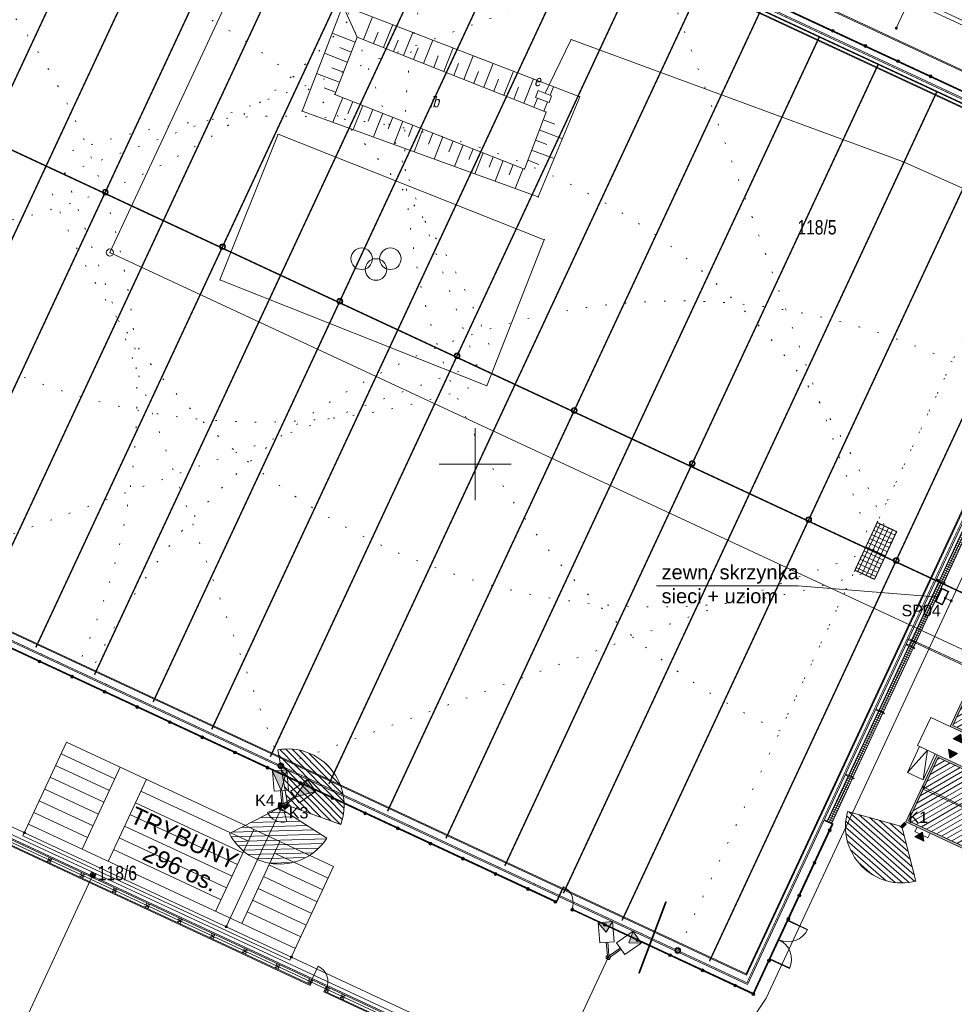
# Model space of a CAD drawing. Header units: millimetres. Extents: x -1269 to 2805, y -3872 to -312.
# Tile 5 of 19: x -1115 to -1050, y -3782 to -3714. Entities that reach past the tile are written whole.
import ezdxf
from ezdxf.enums import TextEntityAlignment as Align

# ---------------------------------------------------------------- set-up
doc = ezdxf.new("R2010")
doc.units = ezdxf.units.MM
for name, pattern in [('DOT', [6.35, 0, -6.35]), ('HIDDEN', [9.525, 6.35, -3.175]), ('L_0_45', [0.5, 0.25, -0.25])]:
    doc.linetypes.add(name, pattern=pattern)
doc.layers.get('0').update_dxf_attribs({"lineweight": 5})
for name, color, linetype, lineweight in [('A_boisko piłkochwyty', 62, 'Continuous', 5), ('A_boisko reflektory', 74, 'Continuous', 5), ('A_boisko wyposażenie', 40, 'Continuous', 5), ('A_chodnik', 132, 'Continuous', 5), ('A_kamery', 23, 'Continuous', 5), ('A_mapa vector', 253, 'Continuous', 5), ('A_obiekty kontenery', 152, 'Continuous', 5), ('A_obiekty kontenery opisy', 142, 'Continuous', 5), ('A_obiekty trybuny', 126, 'Continuous', 5), ('A_ogrodzenie 1_2m', 24, 'Continuous', 5), ('A_ogrodzenie 2_4m', 45, 'Continuous', 5), ('A_opisy', 13, 'Continuous', 5), ('A_parking', 53, 'Continuous', 5), ('A_wyposażenie kanalizacja', 32, 'Continuous', 5), ('IE_nn', 240, 'Continuous', 5), ('S-drenaż', 70, 'Continuous', 5), ('S-kd', 230, 'Continuous', 5), ('S-ks', 12, 'Continuous', 5), ('Z_UWAGI INSTALACJE WODNE', 4, 'Continuous', 5)]:
    doc.layers.add(name, color=color, linetype=linetype, lineweight=lineweight)
doc.styles.add('Arial', font='Arial.ttf')
doc.styles.get("Standard").update_dxf_attribs({"font": 'arial.ttf'})

# ---------------------------------------------------------------- blocks, each defined once
blk = doc.blocks.new('zw$9027')
at = {"layer": 'A_kamery'}
h = blk.add_hatch(dxfattribs=at)
h.set_pattern_fill('ANSI31', color=30, scale=0.1, angle=75)
h.set_pattern_definition([(120, (-454.74393, -175.43134), (-0.27496307, -0.15875), [])])
h.paths.add_polyline_path([(3.237, -2.217, 0.57735), (0.302, 3.912), (0, 0)])
at = {"layer": 'A_kamery', "color": 30}
for p, q in [((0.302, 3.912), (0, 0)), ((0, 0), (3.237, -2.217))]:
    blk.add_line(p, q, dxfattribs=at)
blk.add_lwpolyline([(0.036, -0.075), (-0.27, -0.221), (-0.341, -0.072), (-0.036, 0.075)], close=True, dxfattribs=at)
blk.add_arc((0, 0), 3.923, 325.58603, 85.58603, dxfattribs=at)
blk.add_solid([(-0.036, 0.075), (0.036, -0.075), (-0.341, -0.072), (-0.27, -0.221)], dxfattribs=at)
blk = doc.blocks.new('L_0_02_1')
at = {"color": 0}
blk.add_point((0, 0), dxfattribs=at)
blk = doc.blocks.new('SUUS18_01')
at = {"color": 0, "linetype": 'Continuous', "lineweight": 18}
blk.add_wipeout([(1, 0.5), (1, -0.5), (-1, -0.5), (-1, 0.5)], dxfattribs=at)
at = {"color": 0, "linetype": 'Continuous', "lineweight": 18, "flags": 128}
blk.add_lwpolyline([(1, 0.5), (1, -0.5), (-1, -0.5), (-1, 0.5)], close=True, dxfattribs=at)
blk = doc.blocks.new('BUBS04_1')
at = {"color": 0, "linetype": 'Continuous', "lineweight": 18}
for centre in [(-2, 0), (2, 0), (0, -1.5)]:
    blk.add_circle(centre, 1.5, dxfattribs=at)
blk = doc.blocks.new('zw$F0AB')
at = {"layer": 'A_mapa vector', "linetype": 'CONTINUOUS', "lineweight": 0}
for q in [(177.927, 178.597), (237.197, 106.887)]:
    blk.add_line((161.037, 142.347), q, dxfattribs=at)
at = {"layer": 'A_mapa vector', "color": 8, "lineweight": 0, "flags": 128}
for points in [[(177.251, 159.546), (193.731, 153.188), (190.848, 146.218), (174.414, 152.199), (177.251, 159.546), (178.235, 157.349), (176.686, 153.356), (189.885, 148.163), (191.391, 152.13), (178.235, 157.349), (177.251, 159.546)], [(172.74, 150.587), (168.694, 140.445), (187.268, 133.078), (191.264, 143.242), (172.74, 150.587)]]:
    blk.add_lwpolyline(points, dxfattribs=at)
at = {"layer": 'A_mapa vector', "color": 8, "linetype": 'Continuous', "lineweight": 0, "flags": 128}
for points in [[(178.689, 157.169), (179.316, 158.75)], [(178.1, 157), (176.506, 157.618)], [(179.386, 156.893), (179.701, 157.686)], [(180.083, 156.616), (180.716, 158.21)], [(181.478, 156.063), (182.115, 157.67)], [(178.235, 157.349), (191.391, 152.13), (189.885, 148.163), (176.686, 153.356), (178.235, 157.349)], [(180.781, 156.34), (181.098, 157.14)], [(182.872, 155.51), (183.515, 157.13)], [(250.207, 133.129), (240.731, 137.786), (216.192, 148.682), (193.131, 157.17), (191.218, 153.205)], [(177.828, 156.3), (177.032, 156.609)], [(182.175, 155.786), (182.495, 156.593)], [(184.266, 154.957), (184.914, 156.59)], [(177.557, 155.601), (175.966, 156.218)], [(183.569, 155.233), (183.892, 156.047)], [(185.661, 154.404), (186.314, 156.05)], [(177.286, 154.902), (176.491, 155.21)], [(184.963, 154.68), (185.289, 155.5)], [(186.358, 154.127), (186.686, 154.954)], [(187.055, 153.85), (187.713, 155.51)], [(188.449, 153.297), (189.113, 154.97)], [(177.015, 154.203), (175.426, 154.819)], [(187.752, 153.574), (188.083, 154.407)], [(189.844, 152.744), (190.512, 154.43)], [(176.743, 153.504), (175.949, 153.811)], [(189.146, 153.021), (189.479, 153.86)], [(191.238, 152.191), (191.912, 153.89)], [(177.237, 153.14), (176.56, 151.418)], [(177.935, 152.865), (177.6, 152.013)], [(190.541, 152.468), (190.876, 153.314)], [(178.633, 152.59), (177.97, 150.905)], [(179.331, 152.316), (179.003, 151.482)], [(180.029, 152.041), (179.38, 150.392)], [(180.727, 151.767), (180.406, 150.951)], [(181.425, 151.492), (180.79, 149.879)], [(191.184, 151.583), (191.998, 151.274)], [(182.123, 151.217), (181.809, 150.42)], [(182.821, 150.943), (182.2, 149.366)], [(190.917, 150.882), (192.525, 150.272)], [(183.518, 150.668), (183.212, 149.889)], [(184.216, 150.394), (183.61, 148.853)], [(184.914, 150.119), (184.615, 149.357)], [(190.651, 150.181), (191.445, 149.88)], [(185.612, 149.844), (185.02, 148.339)], [(186.31, 149.57), (186.018, 148.826)], [(190.385, 149.48), (191.951, 148.885)], [(187.008, 149.295), (186.43, 147.826)], [(187.706, 149.021), (187.421, 148.295)], [(188.404, 148.746), (187.84, 147.313)], [(190.119, 148.779), (190.892, 148.485)], [(189.102, 148.471), (188.824, 147.764)], [(189.8, 148.197), (189.25, 146.8)], [(186.457, 125.117), (186.457, 130.117)], [(186.457, 125.117), (186.457, 130.117)], [(183.957, 127.617), (188.957, 127.617)], [(183.957, 127.617), (188.957, 127.617)]]:
    blk.add_lwpolyline(points, dxfattribs=at)
at = {"layer": 'A_mapa vector', "color": 8, "linetype": 'Continuous', "lineweight": 35, "flags": 128}
blk.add_lwpolyline([(197.865, 92.212), (199.727, 97.148)], dxfattribs=at)
at = {"layer": 'A_mapa vector', "color": 8, "linetype": 'Continuous', "lineweight": 0}
blk.add_circle((161.037, 142.347), 0.25, dxfattribs=at)
at = {"layer": 'A_mapa vector', "color": 8}
for p in [(178.235, 157.349), (193.131, 157.17), (176.686, 153.356), (191.218, 153.205), (193.731, 153.188), (174.414, 152.199), (191.391, 152.13), (172.74, 150.587), (189.885, 148.163), (216.192, 148.682), (190.848, 146.218), (191.264, 143.242), (168.694, 140.445), (187.268, 133.078), (199.727, 97.148), (197.865, 92.212)]:
    blk.add_point(p, dxfattribs=at)
at = {"layer": 'A_mapa vector', "color": 8, "linetype": 'Continuous', "xscale": 0.5, "yscale": 0.5, "zscale": 0.5}
blk.add_blockref('BUBS04_1', (179.557, 141.917), dxfattribs=at)
for rotation in [65.02, 335.03]:
    blk.add_blockref('L_0_02_1', (161.037, 142.347), dxfattribs=dict(at, rotation=rotation))
at = {"layer": 'A_mapa vector', "color": 8, "style": 'Arial', "oblique": 15, "width": 0.78}
blk.add_text('ib', height=0.75, dxfattribs=at).set_placement((183.297, 153.207), align=Align.TOP_LEFT)
at = {"layer": 'A_mapa vector', "color": 8, "style": 'Arial', "width": 0.78}
for s, p in [('118/5', (208.877, 144.607)), ('118/6', (160.197, 99.667))]:
    blk.add_text(s, height=1, dxfattribs=at).set_placement(p, align=Align.TOP_LEFT)
at = {"layer": 'A_mapa vector', "color": 8, "linetype": 'Continuous', "xscale": 0.4999999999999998, "yscale": 0.5, "zscale": 0.5, "rotation": 339}
blk.add_blockref('SUUS18_01', (191.218, 153.205), dxfattribs=at)
at = {"layer": 'A_mapa vector', "color": 8, "style": 'Arial', "oblique": 15, "width": 0.78}
blk.add_text('e', height=0.75, dxfattribs=at).set_placement((190.557, 154.677), align=Align.TOP_LEFT)
blk = doc.blocks.new('zw$D6B0')
at = {"layer": 'A_obiekty trybuny', "color": 8}
for p, q in [((14.375, -6.3), (14.375, 0)), ((16.375, -6.3), (16.375, 0)), ((4.125, -6.3), (4.125, 0)), ((6.125, -6.3), (6.125, 0)), ((4.125, -0.9), (0, -0.9)), ((14.375, -0.9), (6.125, -0.9)), ((20.5, -0.9), (16.375, -0.9)), ((4.125, -1.8), (0, -1.8)), ((14.375, -1.8), (6.125, -1.8)), ((20.5, -1.8), (16.375, -1.8)), ((4.125, -2.7), (0, -2.7)), ((14.375, -2.7), (6.125, -2.7)), ((20.5, -2.7), (16.375, -2.7)), ((0, -3.6), (4.125, -3.6)), ((6.125, -3.6), (14.375, -3.6)), ((16.375, -3.6), (20.5, -3.6)), ((4.125, -4.5), (0, -4.5)), ((14.375, -4.5), (6.125, -4.5)), ((20.5, -4.5), (16.375, -4.5)), ((4.125, -5.4), (0, -5.4)), ((14.375, -5.4), (6.125, -5.4)), ((20.5, -5.4), (16.375, -5.4)), ((20.5, -6.3), (0, -6.3))]:
    blk.add_line(p, q, dxfattribs=at)
blk.add_lwpolyline([(0, -7.2), (20.5, -7.2), (20.5, 0), (0, 0)], close=True, dxfattribs=at)
at = {"layer": 'A_opisy', "color": 8, "insert": (10.25, -3.6), "char_height": 1.2, "width": 20.5, "attachment_point": 5}
blk.add_mtext('TRYBUNY\\P{\\fArial|b0|i0|c0|p34;\\W2.74341; }296 os.', dxfattribs=at)
blk = doc.blocks.new('zw$5BF2')
at = {"layer": 'A_obiekty kontenery opisy'}
h = blk.add_hatch(color=256, dxfattribs=at)
h.dxf.hatch_style = 1
h.paths.add_polyline_path([(-0.75, 0.5), (0, 0), (-0.75, -0.5)])
blk.add_lwpolyline([(-0.75, 0.5), (0, 0), (-0.75, -0.5)], close=True, dxfattribs=at)
blk = doc.blocks.new('zw$FF17')
at = {"layer": 'A_obiekty kontenery'}
h = blk.add_hatch(color=8, dxfattribs=at)
h.dxf.hatch_style = 1
h.paths.add_polyline_path([(-14.954, 0), (-14.954, -6.338), (-12.396, -6.338), (-12.396, -10.032), (-9.367, -10.032), (-9.367, -12.19), (-12.396, -12.19), (-12.396, -19.784), (-9.367, -19.784), (-9.367, -21.942), (-12.396, -21.942), (-12.396, -27.098), (0, -27.098), (0, 0)])
h.paths.add_polyline_path([(-14.814, -6.198), (-14.814, -0.14), (-0.14, -0.14), (-0.14, -26.958), (-12.256, -26.958), (-12.256, -22.082), (-9.227, -22.082), (-9.227, -19.644), (-12.256, -19.644), (-12.256, -12.33), (-9.227, -12.33), (-9.227, -9.892), (-12.256, -9.892), (-12.256, -6.198)], flags=16)
h = blk.add_hatch(dxfattribs=at)
h.set_pattern_fill('LINE', color=8, scale=0.1, angle=54.97819)
h.set_pattern_definition([(54.978194, (-2554.21875, 526.94464), (-0.260011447, 0.182209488), [])])
h.paths.add_polyline_path([(-12.256, -26.958), (-0.14, -26.958), (-0.14, -0.14), (-14.814, -0.14), (-14.814, -6.198), (-12.256, -6.198), (-12.256, -9.892), (-9.227, -9.892), (-9.227, -12.33), (-12.256, -12.33), (-12.256, -19.644), (-9.227, -19.644), (-9.227, -22.082), (-12.256, -22.082)])
h = blk.add_hatch(color=8, dxfattribs=at)
h.dxf.hatch_style = 1
h.paths.add_polyline_path([(-12.396, -48.568), (-12.396, -43.412), (-9.367, -43.412), (-9.367, -41.254), (-12.396, -41.254), (-12.396, -36.098), (0, -36.098), (0, -48.568)])
h.paths.add_polyline_path([(-12.256, -48.428), (-12.256, -43.552), (-9.227, -43.552), (-9.227, -41.114), (-12.256, -41.114), (-12.256, -36.238), (-0.14, -36.238), (-0.14, -48.428)], flags=16)
h = blk.add_hatch(dxfattribs=at)
h.set_pattern_fill('LINE', color=8, scale=0.1, angle=54.97819)
h.set_pattern_definition([(54.978194, (-2554.21875, 526.94464), (-0.260011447, 0.182209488), [])])
h.paths.add_polyline_path([(-0.14, -36.238), (-12.256, -36.238), (-12.256, -41.114), (-9.227, -41.114), (-9.227, -43.552), (-12.256, -43.552), (-12.256, -48.428), (-0.14, -48.428)])
at = {"layer": 'A_wyposażenie kanalizacja'}
h = blk.add_hatch(color=8, dxfattribs=at)
h.dxf.hatch_style = 1
h.paths.add_polyline_path([(-12.316, -2.682, 0.414214), (-12.371, -2.737, 2.414214)])
h = blk.add_hatch(color=8, dxfattribs=at)
h.dxf.hatch_style = 1
h.paths.add_polyline_path([(-0.08, -2.682, -0.414214), (-0.025, -2.737, -2.414214)])
h = blk.add_hatch(color=8, dxfattribs=at)
h.dxf.hatch_style = 1
h.paths.add_polyline_path([(-12.316, -7.227, 0.414214), (-12.371, -7.282, 2.414214)])
h = blk.add_hatch(color=8, dxfattribs=at)
h.dxf.hatch_style = 1
h.paths.add_polyline_path([(-0.08, -7.227, -0.414214), (-0.025, -7.282, -2.414214)])
h = blk.add_hatch(color=8, dxfattribs=at)
h.dxf.hatch_style = 1
h.paths.add_polyline_path([(-12.316, -16.979, -0.414214), (-12.261, -17.034, -2.414214)])
h = blk.add_hatch(color=8, dxfattribs=at)
h.dxf.hatch_style = 1
h.paths.add_polyline_path([(-0.08, -16.979, -0.414214), (-0.025, -17.034, -2.414214)])
h = blk.add_hatch(color=8, dxfattribs=at)
h.dxf.hatch_style = 1
h.paths.add_polyline_path([(-12.316, -19.441, -0.414214), (-12.261, -19.496, -2.414214)])
h = blk.add_hatch(color=8, dxfattribs=at)
h.dxf.hatch_style = 1
h.paths.add_polyline_path([(-0.08, -19.431, -0.414214), (-0.025, -19.486, -2.414214)])
h = blk.add_hatch(color=8, dxfattribs=at)
h.dxf.hatch_style = 1
h.paths.add_polyline_path([(-12.316, -26.715, -0.414214), (-12.261, -26.77, -2.414214)])
h = blk.add_hatch(color=8, dxfattribs=at)
h.dxf.hatch_style = 1
h.paths.add_polyline_path([(-0.08, -26.715, -0.414214), (-0.025, -26.77, -2.414214)])
h = blk.add_hatch(color=8, dxfattribs=at)
h.dxf.hatch_style = 1
h.paths.add_polyline_path([(-12.316, -38.762, -0.414214), (-12.261, -38.817, -2.414214)])
h = blk.add_hatch(color=8, dxfattribs=at)
h.dxf.hatch_style = 1
h.paths.add_polyline_path([(-0.08, -40.918, -0.414214), (-0.025, -40.973, -2.414214)])
h = blk.add_hatch(color=8, dxfattribs=at)
h.dxf.hatch_style = 1
h.paths.add_polyline_path([(-0.08, -43.641, -0.414214), (-0.025, -43.696, -2.414214)])
h = blk.add_hatch(color=8, dxfattribs=at)
h.dxf.hatch_style = 1
h.paths.add_polyline_path([(-12.316, -45.794, -0.414214), (-12.261, -45.849, -2.414214)])
h = blk.add_hatch(color=8, dxfattribs=at)
h.dxf.hatch_style = 1
h.paths.add_polyline_path([(-0.08, -46.076, -0.414214), (-0.025, -46.131, -2.414214)])
at = {"layer": 'A_obiekty kontenery', "color": 8}
blk.add_line((-13.896, -41.254), (-13.896, -43.412), dxfattribs=at)
for points in [[(-12.396, -27.098), (0, -27.098), (0, 0), (-14.954, 0), (-14.954, -6.338), (-12.396, -6.338), (-12.396, -10.032), (-9.367, -10.032), (-9.367, -12.19), (-12.396, -12.19), (-12.396, -19.784), (-9.367, -19.784), (-9.367, -21.942), (-12.396, -21.942)], [(-8.304, 0), (-7.304, 0), (-7.304, 0.35), (-8.304, 0.35)], [(-5.092, 0), (-4.092, 0), (-4.092, 0.35), (-5.092, 0.35)], [(-14.814, -0.14), (-12.376, -0.14), (-12.376, -6.198), (-14.814, -6.198)], [(-12.256, -0.14), (-6.198, -0.14), (-6.198, -2.578), (-12.256, -2.578)], [(-0.14, -0.14), (-6.198, -0.14), (-6.198, -2.578), (-0.14, -2.578)], [(-12.256, -2.578), (-6.198, -2.578), (-6.198, -5.016), (-12.256, -5.016)], [(-0.14, -2.578), (-6.198, -2.578), (-6.198, -5.016), (-0.14, -5.016)], [(-12.256, -5.016), (-6.198, -5.016), (-6.198, -7.454), (-12.256, -7.454)], [(-0.14, -5.016), (-6.198, -5.016), (-6.198, -7.454), (-0.14, -7.454)], [(-13.095, -6.338), (-14.095, -6.338), (-14.095, -6.688), (-13.095, -6.688)], [(-12.256, -7.454), (-6.198, -7.454), (-6.198, -9.892), (-12.256, -9.892)], [(-0.14, -7.454), (-6.198, -7.454), (-6.198, -9.892), (-0.14, -9.892)], [(-9.227, -9.892), (-4.169, -9.892), (-4.169, -12.33), (-9.227, -12.33)], [(-0.14, -9.892), (-6.198, -9.892), (-6.198, -12.33), (-0.14, -12.33)], [(-0.14, -12.33), (-6.198, -12.33), (-6.198, -9.892), (-0.14, -9.892)], [(-0.14, -9.892), (-4.169, -9.892), (-4.169, -12.33), (-0.14, -12.33)], [(-12.256, -12.33), (-6.198, -12.33), (-6.198, -12.33), (-12.256, -12.33)], [(-12.256, -12.33), (-6.198, -12.33), (-6.198, -14.768), (-12.256, -14.768)], [(-0.14, -12.33), (-6.198, -12.33), (-6.198, -12.33), (-0.14, -12.33)], [(-0.14, -12.33), (-6.198, -12.33), (-6.198, -14.768), (-0.14, -14.768)], [(-12.256, -14.768), (-6.198, -14.768), (-6.198, -17.206), (-12.256, -17.206)], [(-0.14, -14.768), (-6.198, -14.768), (-6.198, -17.206), (-0.14, -17.206)], [(-12.256, -17.206), (-6.198, -17.206), (-6.198, -19.644), (-12.256, -19.644)], [(-0.14, -17.206), (-6.198, -17.206), (-6.198, -19.644), (-0.14, -19.644)], [(-12.256, -19.644), (-6.198, -19.644), (-6.198, -19.644), (-12.256, -19.644)], [(-9.227, -19.644), (-4.169, -19.644), (-4.169, -22.082), (-9.227, -22.082)], [(-0.14, -19.644), (-6.198, -19.644), (-6.198, -19.644), (-0.14, -19.644)], [(-0.14, -19.644), (-4.169, -19.644), (-4.169, -22.082), (-0.14, -22.082)], [(-12.256, -22.082), (-6.198, -22.082), (-6.198, -24.52), (-12.256, -24.52)], [(-0.14, -22.082), (-6.198, -22.082), (-6.198, -24.52), (-0.14, -24.52)], [(-6.198, -24.52), (-12.256, -24.52), (-12.256, -26.958), (-6.198, -26.958)], [(-0.14, -24.52), (-6.198, -24.52), (-6.198, -26.958), (-0.14, -26.958)], [(0, -36.098), (-12.396, -36.098), (-12.396, -41.254), (-9.367, -41.254), (-9.367, -43.412), (-12.396, -43.412), (-12.396, -48.568), (0, -48.568)], [(-6.198, -36.238), (-12.256, -36.238), (-12.256, -38.676), (-6.198, -38.676)], [(-0.14, -36.238), (-12.256, -36.238), (-12.256, -41.114), (-9.227, -41.114), (-9.227, -43.552), (-12.256, -43.552), (-12.256, -48.428), (-0.14, -48.428)], [(-7.854, -36.098), (-6.654, -36.098), (-6.654, -35.748), (-7.854, -35.748)], [(-0.14, -36.238), (-6.198, -36.238), (-6.198, -38.676), (-0.14, -38.676)], [(-3.769, -36.098), (-2.569, -36.098), (-2.569, -35.748), (-3.769, -35.748)], [(-6.198, -38.676), (-12.256, -38.676), (-12.256, -41.114), (-6.198, -41.114)], [(-0.14, -38.676), (-6.198, -38.676), (-6.198, -41.114), (-0.14, -41.114)], [(-9.227, -41.114), (-6.198, -41.114), (-6.198, -43.552), (-9.227, -43.552)], [(-0.14, -41.114), (-6.198, -41.114), (-6.198, -43.552), (-0.14, -43.552)], [(-13.746, -45.412), (-12.546, -45.412), (-12.546, -43.412), (-13.746, -43.412)], [(-12.256, -43.552), (-6.198, -43.552), (-6.198, -45.99), (-12.256, -45.99)], [(-0.14, -43.552), (-6.198, -43.552), (-6.198, -45.99), (-0.14, -45.99)], [(-12.256, -45.99), (-6.198, -45.99), (-6.198, -45.99), (-12.256, -45.99)], [(-12.256, -45.99), (-6.198, -45.99), (-6.198, -48.428), (-12.256, -48.428)], [(-0.14, -45.99), (-6.198, -45.99), (-6.198, -45.99), (-0.14, -45.99)], [(-0.14, -45.99), (-6.198, -45.99), (-6.198, -48.428), (-0.14, -48.428)], [(-10.537, -48.568), (-11.537, -48.568), (-11.537, -48.918), (-10.537, -48.918)], [(-4.479, -48.568), (-5.479, -48.568), (-5.479, -48.918), (-4.479, -48.918)]]:
    blk.add_lwpolyline(points, close=True, dxfattribs=at)
for points in [[(-12.256, -26.958), (-0.14, -26.958), (-0.14, -0.14), (-14.814, -0.14), (-14.814, -6.198), (-12.256, -6.198), (-12.256, -9.892), (-9.227, -9.892), (-9.227, -12.33), (-12.256, -12.33), (-12.256, -19.644), (-9.227, -19.644), (-9.227, -22.082), (-12.256, -22.082), (-12.256, -26.958)], [(-12.396, -12.19), (-12.396, -10.032)], [(-12.046, -12.19), (-12.046, -10.032)], [(-12.396, -21.942), (-12.396, -19.784)], [(-12.046, -21.942), (-12.046, -19.784)], [(-12.396, -41.254), (-13.896, -41.254), (-13.896, -43.412), (-12.396, -43.412)], [(-13.746, -45.412), (-13.146, -43.412), (-12.546, -45.412)]]:
    blk.add_lwpolyline(points, dxfattribs=at)
at = {"layer": 'A_wyposażenie kanalizacja', "color": 8}
for centre in [(-12.316, -2.737), (-0.08, -2.737), (-12.316, -7.282), (-0.08, -7.282), (-12.316, -17.034), (-0.08, -17.034), (-12.316, -19.496), (-0.08, -19.486), (-12.316, -26.77), (-0.08, -26.77), (-12.316, -38.817), (-0.08, -40.973), (-0.08, -43.696), (-12.316, -45.849), (-0.08, -46.131)]:
    blk.add_circle(centre, 0.055, dxfattribs=at)
at = {"layer": 'A_obiekty kontenery', "color": 8}
for p, xscale, yscale, zscale, rotation in [((-7.804, 0.16), 0.7000000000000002, 0.7000000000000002, 0.7000000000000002, 269.9999999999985), ((-4.592, 0.16), 0.7000000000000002, 0.7000000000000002, 0.7000000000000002, 269.9999999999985), ((-13.595, -6.498), 0.7000000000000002, 0.7000000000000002, 0.7000000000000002, 89.99999999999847), ((-9.527, -11.111), 0.7000000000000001, 0.7000000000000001, 0.7000000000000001, 359.9999999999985), ((-9.527, -20.863), 0.7000000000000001, 0.7000000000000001, 0.7000000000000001, 359.9999999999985), ((-7.254, -35.938), 0.7000000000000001, 0.7000000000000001, 0.7000000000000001, 269.9999999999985), ((-3.169, -35.938), 0.7000000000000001, 0.7000000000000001, 0.7000000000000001, 269.9999999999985), ((-11.5, -41.414), 0.7000000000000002, 0.7000000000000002, 0.7000000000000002, 89.99999999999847), ((-9.527, -41.833), 0.7000000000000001, 0.7000000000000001, 0.7000000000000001, 359.9999999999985), ((-11.5, -43.252), 0.7000000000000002, 0.7000000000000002, 0.7000000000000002, 269.9999999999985), ((-9.877, -43.252), 0.7000000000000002, 0.7000000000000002, 0.7000000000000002, 269.9999999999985), ((-11.037, -48.728), 0.7000000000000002, 0.7000000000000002, 0.7000000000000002, 89.99999999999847), ((-4.979, -48.728), 0.7000000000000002, 0.7000000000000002, 0.7000000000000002, 89.99999999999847)]:
    blk.add_blockref('zw$5BF2', p, dxfattribs=dict(at, xscale=xscale, yscale=yscale, zscale=zscale, rotation=rotation))
blk = doc.blocks.new('zw$83E')
at = {"layer": 'Z_UWAGI INSTALACJE WODNE', "linetype": 'DOT', "ltscale": 0.2}
for q in [(19.087, 40.972), (-40.972, 19.087)]:
    blk.add_line((0, 0), q, dxfattribs=at)
at = {"layer": 'Z_UWAGI INSTALACJE WODNE'}
for radius in [0.2, 0.15]:
    blk.add_circle((0, 0), radius, dxfattribs=at)
at = {"layer": 'Z_UWAGI INSTALACJE WODNE', "linetype": 'DOT', "ltscale": 0.2}
blk.add_arc((0, 0), 45.2, 65.02181, 155.02181, dxfattribs=at)
blk = doc.blocks.new('zw$B4C7')
at = {"layer": 'Z_UWAGI INSTALACJE WODNE', "color": 8}
for points in [[(-87.146, 39.571), (0.604, -1.308), (-25.686, -57.744), (-113.437, -16.866)], [(-9.746, -35.837), (-14.458, -33.642)]]:
    blk.add_lwpolyline(points, dxfattribs=at)
at = {"layer": 'Z_UWAGI INSTALACJE WODNE', "color": 8, "linetype": 'L_0_45', "ltscale": 2}
for points in [[(-87.189, 39.48, 0.05, 0.05, 0), (0.472, -1.356, 0, 0, 0)], [(0.472, -1.356, 0.05, 0.05, 0), (-25.735, -57.611, 0.05, 0.05, 0), (-113.395, -16.775, 0, 0, 0)], [(-9.788, -35.928, 0.05, 0.05, 0), (-14.591, -33.69, 0.05, 0.05, 0)]]:
    blk.add_lwpolyline(points, format="xyseb", dxfattribs=at)
at = {"layer": 'Z_UWAGI INSTALACJE WODNE', "color": 8}
for p, rotation in [((-59.571, 26.615), 134.9999999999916), ((-87.189, 39.48), 179.9999999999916), ((-58.161, -42.506), 315)]:
    blk.add_blockref('zw$83E', p, dxfattribs=dict(at, rotation=rotation))
at = {"layer": 'Z_UWAGI INSTALACJE WODNE', "color": 8, "xscale": -1}
for p, rotation in [((-4.337, 0.884), 130.0436116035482), ((-113.395, -16.775), 310.0436116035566), ((-31.954, 13.749), 175.0436116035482), ((-85.778, -29.641), 355.0436116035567)]:
    blk.add_blockref('zw$83E', p, dxfattribs=dict(at, rotation=rotation))
at = {"layer": 'Z_UWAGI INSTALACJE WODNE', "color": 8}
blk.add_blockref('zw$83E', (-30.544, -55.371), dxfattribs=at)
blk = doc.blocks.new('zw$72B4')
at = {"layer": 'A_ogrodzenie 2_4m'}
for p, q in [((0.05, -0.05), (-0.05, 0.05)), ((-0.05, -0.05), (0.05, 0.05))]:
    blk.add_line(p, q, dxfattribs=at)
at = {"layer": 'A_ogrodzenie 2_4m', "linetype": 'HIDDEN', "ltscale": 0.01}
blk.add_lwpolyline([(-0.12, 0.12), (-0.12, -0.12), (0.12, -0.12), (0.12, 0.12)], close=True, dxfattribs=at)
at = {"layer": 'A_ogrodzenie 2_4m'}
blk.add_lwpolyline([(-0.05, 0.05), (-0.05, -0.05), (0.05, -0.05), (0.05, 0.05)], close=True, dxfattribs=at)
blk = doc.blocks.new('zw$4BF9')
at = {"layer": 'A_ogrodzenie 2_4m'}
blk.add_line((-20.536, 22.813), (-20.029, 23.901), dxfattribs=at)
blk.add_lwpolyline([(11.145, 8.054), (11.145, 8.054), (-89.687, 55.026), (-87.993, 59.248), (-87.56, 60.239), (-75.488, 90.173), (-59.845, 129.157), (-17.974, 109.652), (59.053, 73.799), (29.362, 14.847), (23.382, 7.169)], dxfattribs=at)
blk.add_arc((-20.536, 22.813), 1.2, 335.02181, 65.02181, dxfattribs=at)
at = {"layer": 'A_ogrodzenie 2_4m', "rotation": 65.02180580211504}
for p in [(-38.711, 31.279), (-36.445, 30.224), (-34.179, 29.168), (-31.912, 28.112), (-29.646, 27.057), (-27.38, 26.001), (-25.114, 24.945), (-22.848, 23.89), (-20.582, 22.834), (-19.403, 22.285), (-18.315, 21.778)]:
    blk.add_blockref('zw$72B4', p, dxfattribs=at)
blk = doc.blocks.new('zw$CE70')
at = {"layer": 'A_boisko reflektory'}
h = blk.add_hatch(color=256, dxfattribs=at)
h.dxf.hatch_style = 1
h.paths.add_polyline_path([(-0.875, 1.516), (-0.792, 2.372), (-1.658, 1.872)])
h = blk.add_hatch(color=256, dxfattribs=at)
h.dxf.hatch_style = 1
h.paths.add_polyline_path([(0.875, 1.516), (1.658, 1.872), (0.792, 2.372)])
for p, q in [((-0.114, 0.097), (-0.568, 0.884)), ((-0.027, 0.147), (-0.482, 0.934)), ((0.027, 0.147), (0.482, 0.934)), ((0.114, 0.097), (0.568, 0.884))]:
    blk.add_line(p, q, dxfattribs=at)
for points in [[(-1.658, 1.872), (-0.792, 2.372), (-0.092, 1.159), (-0.958, 0.659)], [(1.658, 1.872), (0.792, 2.372), (0.092, 1.159), (0.958, 0.659)]]:
    blk.add_lwpolyline(points, close=True, dxfattribs=at)
for points in [[(-1.658, 1.872), (-0.875, 1.516), (-0.792, 2.372)], [(0.792, 2.372), (0.875, 1.516), (1.658, 1.872)]]:
    blk.add_lwpolyline(points, dxfattribs=at)
blk.add_circle((0, 0), 0.15, dxfattribs=at)
blk = doc.blocks.new('zw$BBFF')
at = {"layer": 'A_boisko piłkochwyty'}
for p, q in [((0.1, 0.03), (0.6, 0.03)), ((0.6, 0.03), (0.6, -0.03)), ((0.6, -0.03), (0.1, -0.03))]:
    blk.add_line(p, q, dxfattribs=at)
blk.add_lwpolyline([(0, -0.03), (0.1, -0.03), (0.1, 0.03), (0, 0.03)], close=True, dxfattribs=at)
blk = doc.blocks.new('zw$F226')
at = {"layer": 'A_boisko piłkochwyty'}
h = blk.add_hatch(dxfattribs=at)
h.set_pattern_fill('NET', color=8, scale=0.05)
h.set_pattern_definition([(0, (-314.03829, 165.81543), (0, -0.15875), []), (270, (-314.03829, 165.81543), (-0.15875, 0), [])])
h.paths.add_polyline_path([(0.35, 18.47), (0.35, 15.03), (0, 15.03), (0, 18.47)])
h = blk.add_hatch(dxfattribs=at)
h.set_pattern_fill('NET', color=8, scale=0.05)
h.set_pattern_definition([(0, (-314.03829, 160.81543), (0, -0.15875), []), (270, (-314.03829, 160.81543), (-0.15875, 0), [])])
h.paths.add_polyline_path([(0.35, 14.97), (0.35, 10.03), (0, 10.03), (0, 14.97)])
h = blk.add_hatch(dxfattribs=at)
h.set_pattern_fill('NET', color=8, scale=0.05)
h.set_pattern_definition([(0, (-314.03829, 155.81543), (0, -0.15875), []), (270, (-314.03829, 155.81543), (-0.15875, 0), [])])
h.paths.add_polyline_path([(0.35, 9.97), (0.35, 5.03), (0, 5.03), (0, 9.97)])
h = blk.add_hatch(dxfattribs=at)
h.set_pattern_fill('NET', color=8, scale=0.05)
h.set_pattern_definition([(0, (-314.03829, 150.81543), (0, -0.15875), []), (270, (-314.03829, 150.81543), (-0.15875, 0), [])])
h.paths.add_polyline_path([(0.35, 4.97), (0.35, 0.03), (0, 0.03), (0, 4.97)])
at = {"layer": 'A_boisko piłkochwyty', "color": 8}
for p, q in [((0, 15.03), (0, 18.47)), ((0.35, 15.03), (0.35, 18.47)), ((0, 10.03), (0, 14.97)), ((0.35, 10.03), (0.35, 14.97)), ((0, 5.03), (0, 9.97)), ((0.35, 5.03), (0.35, 9.97)), ((0, 0.03), (0, 4.97)), ((0.35, 0.03), (0.35, 4.97))]:
    blk.add_line(p, q, dxfattribs=at)
for p in [(-0.1, 18.5), (-0.1, 15), (-0.1, 10), (-0.1, 5), (-0.1, 0)]:
    blk.add_blockref('zw$BBFF', p, dxfattribs=at)
blk = doc.blocks.new('zw$B760')
at = {"layer": 'A_ogrodzenie 1_2m'}
h = blk.add_hatch(color=256, dxfattribs=at)
h.dxf.hatch_style = 1
edge = h.paths.add_edge_path()
edge.add_ellipse((0, 0), major_axis=(0.1, 0), ratio=1, start_angle=0, end_angle=360)
blk.add_circle((0, 0), 0.1, dxfattribs=at)
blk = doc.blocks.new('zw$7FD1')
at = {"layer": 'A_ogrodzenie 1_2m'}
for p, q in [((7.548, 9.193), (-27.17, 25.366)), ((7.455, 9.159), (-27.263, 25.332)), ((7.495, 9.173), (-27.223, 25.346)), ((-112.97, -4.32), (-32.953, -41.595)), ((-112.917, -4.3), (-32.936, -41.559)), ((-112.877, -4.286), (-32.881, -41.551)), ((-13.672, -36.192), (-19.148, -47.949)), ((-13.644, -36.205), (-19.134, -47.989)), ((-13.608, -36.221), (-19.115, -48.042)), ((-31.703, -42.1), (-19.148, -47.949)), ((-31.691, -42.183), (-19.115, -48.042)), ((-31.674, -42.147), (-19.134, -47.989))]:
    blk.add_line(p, q, dxfattribs=at)
for points in [[(-32.359, -40.548), (-32.323, -40.565), (-32.829, -41.653), (-32.866, -41.636)], [(-15.369, -43.554), (-15.352, -43.517), (-16.712, -42.884), (-16.729, -42.92)], [(-16.602, -46.201), (-16.619, -46.237), (-17.979, -45.603), (-17.962, -45.567)]]:
    blk.add_lwpolyline(points, close=True, dxfattribs=at)
for centre, radius, start, end in [((-32.866, -41.636), 1.2, 335.02181, 65.02181), ((-16.712, -42.884), 1.5, 245.02181, 335.02181), ((-17.979, -45.603), 1.5, 335.02181, 65.02181)]:
    blk.add_arc(centre, radius, start, end, dxfattribs=at)
for p in [(-13.6, 19.022), (-11.333, 17.966), (-9.067, 16.911), (-6.801, 15.855), (-68.799, -24.875), (-66.533, -25.93), (-64.266, -26.986), (-62, -28.042), (-59.734, -29.097), (-57.468, -30.153), (-55.202, -31.209), (-52.936, -32.264), (-50.669, -33.32), (-48.403, -34.376), (-46.137, -35.432), (-43.871, -36.487), (-13.816, -36.621), (-41.605, -37.543), (-39.339, -38.599), (-14.872, -38.887), (-37.072, -39.654), (-34.806, -40.71), (-15.928, -41.153), (-32.903, -41.597), (-31.724, -42.146), (-29.458, -43.201), (-16.688, -42.785), (-27.192, -44.257), (-24.926, -45.313), (-18.039, -45.686), (-22.66, -46.368), (-20.393, -47.424), (-19.124, -48.015)]:
    blk.add_blockref('zw$B760', p, dxfattribs=at)
blk = doc.blocks.new('zw$EC9E')
at = {"layer": 'A_boisko reflektory'}
h = blk.add_hatch(color=256, dxfattribs=at)
h.dxf.hatch_style = 1
h.paths.add_polyline_path([(-0.713, 2.397), (-0.092, 1.046), (0.284, 2.484)])
h = blk.add_hatch(color=256, dxfattribs=at)
h.dxf.hatch_style = 1
h.paths.add_polyline_path([(1.719, 1.815), (0.86, 0.603), (2.293, 0.997)])
for p, q in [((-0.062, 0.137), (-0.142, 1.042)), ((0.037, 0.145), (-0.042, 1.05)), ((0.087, 0.122), (0.831, 0.644)), ((0.145, 0.04), (0.889, 0.562)), ((-0.317, -0.148), (-1.042, -0.486)), ((0.091, -0.338), (0.298, -1.111))]:
    blk.add_line(p, q, dxfattribs=at)
for points in [[(-0.713, 2.397), (0.284, 2.484), (0.406, 1.09), (-0.59, 1.002)], [(2.293, 0.997), (1.719, 1.815), (0.573, 1.012), (1.147, 0.193)]]:
    blk.add_lwpolyline(points, close=True, dxfattribs=at)
for points in [[(-0.713, 2.397), (-0.092, 1.046), (0.284, 2.484)], [(1.719, 1.815), (0.86, 0.603), (2.293, 0.997)]]:
    blk.add_lwpolyline(points, dxfattribs=at)
blk.add_circle((0, 0), 0.15, dxfattribs=at)
for radius in [1.15, 0.35]:
    blk.add_arc((0, 0), radius, 205.02181, 285.02181, dxfattribs=at)
blk = doc.blocks.new('zw$C14F')
at = {"layer": 'S-drenaż', "color": 8, "const_width": 0.1}
for points in [[(-26.36, 6.144), (-113.664, 46.814)], [(-115.36, -20.291), (-89.371, 35.497)], [(-111.281, -22.191), (-85.292, 33.597)], [(-107.201, -24.092), (-81.213, 31.697)], [(-103.122, -25.992), (-77.134, 29.797)], [(-99.043, -27.892), (-73.054, 27.896)], [(-94.964, -29.792), (-68.975, 25.996)], [(-90.885, -31.693), (-64.896, 24.096)], [(-86.806, -33.593), (-60.817, 22.196)], [(-82.729, -35.498), (-56.74, 20.291)], [(-30.435, -26.016), (-126.701, 18.829)], [(-78.648, -37.393), (-52.659, 18.395)], [(-74.569, -39.293), (-48.58, 16.495)], [(-70.51, -41.184), (-44.521, 14.604)], [(-66.41, -43.094), (-40.422, 12.695)], [(-62.331, -44.994), (-36.342, 10.794)], [(-58.252, -46.894), (-32.263, 8.894)], [(-52.167, -49.729), (-26.263, 5.878)]]:
    blk.add_lwpolyline(points, dxfattribs=at)
at = {"layer": 'S-drenaż', "color": 8}
for centre, radius in [((-94.207, 3.803), 0.2), ((-94.207, 3.803), 0.15), ((-86.049, 0.002), 0.2), ((-86.049, 0.002), 0.15), ((-77.891, -3.798), 0.2), ((-77.891, -3.798), 0.15), ((-69.732, -7.599), 0.2), ((-69.732, -7.599), 0.15), ((-61.574, -11.399), 0.2), ((-61.574, -11.399), 0.15), ((-53.362, -15.084), 0.2), ((-53.362, -15.084), 0.15), ((-45.258, -19), 0.2), ((-45.258, -19), 0.15), ((-39.173, -21.835), 0.2), ((-39.173, -21.835), 0.15)]:
    blk.add_circle(centre, radius, dxfattribs=at)
blk = doc.blocks.new('zw$8536')
at = {"layer": 'S-ks', "color": 8, "const_width": 0.05}
blk.add_lwpolyline([(-26.31, -43.021), (-37.282, -37.598)], dxfattribs=at)
blk = doc.blocks.new('zw$CD52')
at = {"layer": 'S-kd'}
h = blk.add_hatch(dxfattribs=at)
h.set_pattern_fill('ANGLE', color=8, scale=0.01, angle=335.02181)
h.set_pattern_definition([(335.0218058, (-1811.09155, 1454.34931), (0.0294957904, 0.0633168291), [0.0508, -0.01905]), (65.0218058, (-1811.09155, 1454.34931), (-0.0633168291, 0.0294957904), [0.0508, -0.01905])])
h.paths.add_polyline_path([(-95.164, -43.499), (-94.842, -43.649), (-94.992, -43.971), (-95.314, -43.821)])
at = {"layer": 'S-kd', "color": 8}
for points in [[(-148.557, -18.638), (-48.085, -65.44), (-48.19, -65.667), (-148.662, -18.865)], [(-95.164, -43.499), (-94.842, -43.649), (-94.992, -43.971), (-95.314, -43.821)]]:
    blk.add_lwpolyline(points, close=True, dxfattribs=at)
blk.add_lwpolyline([(-95.071, -43.719), (-101.819, -58.206), (-106.948, -57.959)], dxfattribs=at)

msp = doc.modelspace()

# ---------------------------------------------------------------- block references
at = {"layer": 'A_kamery'}
for p, rotation in [((-1095.981, -3768.399), 14.48879433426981), ((-1096.56, -3768.562), 241.632737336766)]:
    msp.add_blockref('zw$9027', p, dxfattribs=dict(at, rotation=rotation))

# ---------------------------------------------------------------- texts
at = {"layer": 'A_kamery', "char_height": 0.8, "width": 2.67513, "attachment_point": 5}
for s, insert in [('K4', (-1097.57, -3768.048)), ('K3', (-1095.229, -3768.914))]:
    msp.add_mtext(s, dxfattribs=dict(at, insert=insert))

# ---------------------------------------------------------------- next in the draw order: block references
at = {"layer": 'A_mapa vector'}
msp.add_blockref('zw$F0AB', (-1269.4, -3872.276), dxfattribs=at)

# ---------------------------------------------------------------- next in the draw order: hatches: boundary and pattern name
at = {"layer": 'A_boisko wyposażenie'}
h = msp.add_hatch(dxfattribs=at)
h.set_pattern_fill('NET', color=256, scale=0.1, angle=335.02181)
h.set_pattern_definition([(335.02181, (-1478.62277, -3697.02196), (0.13407177, 0.28780377), []), (65.02181, (-1478.62277, -3697.02196), (-0.28780377, 0.13407177), [])])
h.paths.add_polyline_path([(-1054.971, -3748.719), (-1056.516, -3752.036), (-1055.156, -3752.67), (-1053.611, -3749.352)])

# ---------------------------------------------------------------- next in the draw order: linework, layer by layer
at = {"layer": 'A_boisko reflektory'}
msp.add_circle((-1073.679, -3778.979), 0.15, dxfattribs=at)
at = {"layer": 'A_boisko wyposażenie'}
msp.add_line((-1053.611, -3749.352), (-1055.156, -3752.67), dxfattribs=at)
at = {"layer": 'A_boisko wyposażenie', "color": 7, "const_width": 0.075}
msp.add_lwpolyline([(-1053.611, -3749.352), (-1054.971, -3748.719), (-1056.516, -3752.036), (-1055.156, -3752.67)], dxfattribs=at)
at = {"layer": 'A_chodnik'}
for p, q in [((-1094.316, -3780.53), (-1094.282, -3780.457)), ((-1093.228, -3781.036), (-1093.194, -3780.964))]:
    msp.add_line(p, q, dxfattribs=at)
for points in [[(-1059.577, -3801.077), (-1062.583, -3795.312), (-1163.233, -3748.425), (-1159.326, -3738.808), (-1146.163, -3710.551), (-1147.704, -3709.833), (-1145.947, -3706.062), (-1144.406, -3706.78), (-1131.4, -3678.861), (-1095.839, -3695.427), (-1094.876, -3693.36), (-1069.767, -3705.057), (-1070.73, -3707.124), (-1037.345, -3722.676), (-1036.559, -3720.99), (-1019.518, -3728.929), (-1050.275, -3794.953), (-1049.901, -3796.031)], [(-1130.277, -3681.943), (-1156.086, -3737.347), (-1064.061, -3780.216), (-1038.252, -3724.813)], [(-1130.247, -3682.023), (-1156.006, -3737.318), (-1064.09, -3780.136), (-1038.332, -3724.842), (-1130.247, -3682.023)]]:
    msp.add_lwpolyline(points, close=True, dxfattribs=at)
for points in [[(-1144.367, -3706.886), (-1131.361, -3678.967), (-1095.8, -3695.533), (-1094.838, -3693.466), (-1069.873, -3705.096), (-1070.836, -3707.162), (-1037.306, -3722.782), (-1036.521, -3721.096), (-1019.624, -3728.967), (-1050.361, -3794.949), (-1049.972, -3796.068)], [(-1094.282, -3780.457), (-1115.856, -3770.407)], [(-1059.506, -3801.04), (-1062.524, -3795.251), (-1093.194, -3780.964)]]:
    msp.add_lwpolyline(points, dxfattribs=at)
at = {"layer": 'A_ogrodzenie 2_4m'}
msp.add_lwpolyline([(-1062.707, -3795.442), (-1062.707, -3795.442), (-1163.539, -3748.47), (-1161.844, -3744.248), (-1161.411, -3743.257), (-1149.339, -3713.323), (-1133.697, -3674.34), (-1091.826, -3693.845), (-1014.798, -3729.698), (-1044.489, -3788.649), (-1050.47, -3796.328)], dxfattribs=at)
msp.add_lwpolyline([(-1062.707, -3795.442), (-1062.707, -3795.442), (-1163.539, -3748.47), (-1161.844, -3744.248), (-1161.411, -3743.257), (-1149.339, -3713.323), (-1133.697, -3674.34), (-1091.826, -3693.845), (-1014.798, -3729.698), (-1044.489, -3788.649), (-1050.47, -3796.328)], dxfattribs=at)
at = {"layer": 'A_opisy'}
msp.add_lwpolyline([(-1070.336, -3753.123), (-1060.456, -3753.123), (-1050.721, -3753.91)], dxfattribs=at)
at = {"layer": 'A_opisy', "const_width": 0.1}
msp.add_lwpolyline([(-1050.891, -3754.216), (-1050.469, -3753.31), (-1050.016, -3753.521), (-1050.438, -3754.427)], close=True, dxfattribs=at)
at = {"layer": 'A_parking'}
for points in [[(-1059.981, -3801.209), (-1062.889, -3795.633), (-1093.478, -3781.383), (-1093.301, -3781.003), (-1094.243, -3780.563), (-1094.421, -3780.944), (-1116.14, -3770.826), (-1115.962, -3770.446), (-1116.905, -3770.007), (-1117.082, -3770.387), (-1138.729, -3760.303), (-1138.552, -3759.923), (-1139.567, -3759.45), (-1139.744, -3759.83), (-1158.092, -3751.283), (-1169.705, -3776.211), (-1157.133, -3782.067), (-1099.038, -3784.861)], [(-1094.316, -3780.53), (-1094.459, -3780.838), (-1116.033, -3770.788), (-1115.89, -3770.479)], [(-1059.896, -3801.2), (-1062.831, -3795.572), (-1093.372, -3781.345), (-1093.228, -3781.036)]]:
    msp.add_lwpolyline(points, dxfattribs=at)
at = {"layer": 'IE_nn'}
for p, q in [((-1130.853, -3676.029), (-1018.071, -3728.524)), ((-1053.638, -3714.314), (-1052.741, -3712.387)), ((-1062.705, -3781.822), (-1034.347, -3720.948)), ((-1158.09, -3749.905), (-1069.062, -3791.377)), ((-1050.227, -3753.974), (-1049.82, -3754.163)), ((-1096.341, -3768.422), (-1100.264, -3776.844)), ((-1073.679, -3778.979), (-1077.602, -3787.4)), ((-1069.062, -3791.377), (-1062.705, -3781.822))]:
    msp.add_line(p, q, dxfattribs=at)
at = {"layer": 'IE_nn', "const_width": 0.1}
for points in [[(-1053.688, -3714.314, 1), (-1053.588, -3714.314, 1)], [(-1050.277, -3753.974, 1), (-1050.177, -3753.974, 1)], [(-1049.87, -3754.163, 1), (-1049.77, -3754.163, 1)], [(-1096.391, -3768.422, 1), (-1096.291, -3768.422, 1)], [(-1114.36, -3770.299, 1), (-1114.26, -3770.299, 1)], [(-1100.314, -3776.844, 1), (-1100.214, -3776.844, 1)], [(-1095.777, -3778.955, 1), (-1095.677, -3778.955, 1)], [(-1073.729, -3778.979, 1), (-1073.629, -3778.979, 1)]]:
    msp.add_lwpolyline(points, format="xyb", close=True, dxfattribs=at)
at = {"layer": 'S-kd'}
msp.add_lwpolyline([(-1163.029, -3748.156), (-1062.557, -3794.958), (-1062.663, -3795.185), (-1163.135, -3748.383)], close=True, dxfattribs=at)

# ---------------------------------------------------------------- next in the draw order: block references
at = {"layer": 'A_boisko piłkochwyty', "xscale": -1, "rotation": 335.0218058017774}
msp.add_blockref('zw$F226', (-1050.332, -3752.899), dxfattribs=at)
at = {"layer": 'A_boisko piłkochwyty', "rotation": 155.0218058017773}
msp.add_blockref('zw$F226', (-1050.332, -3752.899), dxfattribs=at)
at = {"layer": 'A_boisko reflektory'}
msp.add_blockref('zw$EC9E', (-1096.341, -3768.422), dxfattribs=at)
at = {"layer": 'A_boisko reflektory', "rotation": 335.0218058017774}
msp.add_blockref('zw$CE70', (-1073.679, -3778.979), dxfattribs=at)
at = {"layer": 'A_kamery', "rotation": 198.8880467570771}
msp.add_blockref('zw$9027', (-1053.251, -3769.878), dxfattribs=at)
at = {"layer": 'A_obiekty kontenery', "rotation": 335.0218058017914}
msp.add_blockref('zw$FF17', (-1021.23, -3730.757), dxfattribs=at)
at = {"layer": 'A_obiekty trybuny', "rotation": 335.021805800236}
msp.add_blockref('zw$D6B0', (-1111.375, -3764), dxfattribs=at)
at = {"layer": 'A_ogrodzenie 1_2m'}
msp.add_blockref('zw$7FD1', (-1044.458, -3733.516), dxfattribs=at)
at = {"layer": 'A_ogrodzenie 2_4m'}
msp.add_blockref('zw$4BF9', (-1073.851, -3803.496), dxfattribs=at)
at = {"layer": 'A_wyposażenie kanalizacja', "rotation": 335.021805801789}
msp.add_blockref('zw$FF17', (-1021.23, -3730.757), dxfattribs=at)
at = {"layer": 'S-drenaż'}
msp.add_blockref('zw$C14F', (-1014.472, -3729.518), dxfattribs=at)
at = {"layer": 'S-kd'}
msp.add_blockref('zw$CD52', (-1014.472, -3729.518), dxfattribs=at)
at = {"layer": 'S-ks'}
msp.add_blockref('zw$8536', (-1014.472, -3729.518), dxfattribs=at)
at = {"layer": 'Z_UWAGI INSTALACJE WODNE'}
msp.add_blockref('zw$B4C7', (-1038.303, -3723.134), dxfattribs=at)

# ---------------------------------------------------------------- next in the draw order: texts
at = {"layer": 'A_kamery', "insert": (-1052.116, -3769.229), "char_height": 0.8, "width": 2.67513, "attachment_point": 5}
msp.add_mtext('K1', dxfattribs=at)
at = {"layer": 'A_opisy', "insert": (-1069.976, -3751.669), "char_height": 1, "width": 18.48506, "attachment_point": 1}
msp.add_mtext('zewn. skrzynka\\Psieci + uziom', dxfattribs=at)
at = {"layer": 'IE_nn', "color": 5}
msp.add_text('SP04', height=0.8, dxfattribs=at).set_placement((-1053.274, -3755.241))

doc.saveas('drawing.dxf')
